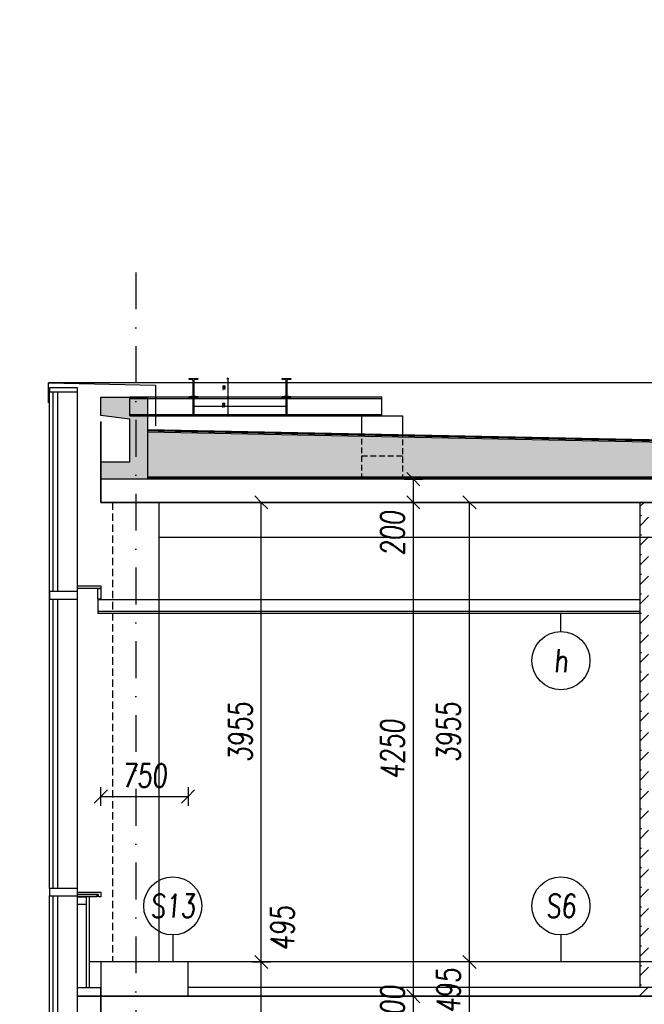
# Model space of a CAD drawing. Header units: millimetres. Extents: x -24606338 to 439687, y 151354 to 480404.
# Tile 45 of 93: x 251464 to 256837, y 245307 to 253782. Entities that reach past the tile are written whole.
import ezdxf
from ezdxf.enums import TextEntityAlignment as Align

# ---------------------------------------------------------------- set-up
doc = ezdxf.new("R2010")
doc.units = ezdxf.units.MM
for name, pattern in [('DASHED', [0.75, 0.5, -0.25]), ('HIDDEN', [3, 2, -1]), ('ČERCHOVANÁ', [25.4, 12.7, -6.35, 0, -6.35]), ('ČÁRKOVANÁ', [19.05, 12.7, -6.35])]:
    doc.linetypes.add(name, pattern=pattern)
for name, color, linetype in [('KOTY', 7, 'Continuous'), ('KOTY - FASÁDA', 7, 'Continuous'), ('NOVA', 240, 'Continuous'), ('NOVÁ INTERIERY', 240, 'Continuous'), ('OSY', 7, 'Continuous'), ('SRAFA', 9, 'Continuous'), ('SRAFA_NOVA', 240, 'Continuous'), ('TENKA', 4, 'Continuous'), ('TLUSTA', 2, 'Continuous'), ('ŽB', 3, 'Continuous')]:
    doc.layers.add(name, color=color, linetype=linetype)
doc.layers.add('PLINE', color=180, linetype='Continuous', plot=False)
doc.styles.add('CS-ROMANS', font='romans.shx', dxfattribs={"width": 0.75, "oblique": 5})
doc.styles.add('CS-ROMANS_100', font='romans.shx', dxfattribs={"width": 0.75, "oblique": 5, "height": 200})
doc.styles.add('CS_ROMANS_10', font='romans.shx', dxfattribs={"width": 0.75, "oblique": 5, "height": 20})
doc.dimstyles.new('A_KOTA_10', dxfattribs={"dimtxt": 20, "dimasz": 0.4, "dimexe": 100, "dimexo": 1500, "dimgap": 8, "dimtad": 1, "dimdec": 0, "dimdsep": 46, "dimtxsty": 'CS_ROMANS_10', "dimblk": 'KOT_CARA20', "dimcen": 9, "dimse1": 1, "dimse2": 1, "dimclrd": 256, "dimclre": 256, "dimclrt": 256, "dimadec": 0, "dimazin": 0, "dimtfac": 1, "dimtdec": 0, "dimtix": 1, "dimtmove": 2, "dimatfit": 3, "dimldrblk": 'OBLIQUE', "dimfxl": 100, "dimtolj": 1, "dimarcsym": 0})
doc.dimstyles.new('A_KÓTA_100', dxfattribs={"dimtxt": 200, "dimasz": 4, "dimexe": 100, "dimexo": 1500, "dimgap": 80, "dimtad": 1, "dimdec": 0, "dimdsep": 46, "dimtxsty": 'CS-ROMANS_100', "dimblk": 'KOT_CARA20', "dimcen": 90, "dimse1": 1, "dimse2": 1, "dimclrd": 256, "dimclre": 256, "dimclrt": 256, "dimadec": 0, "dimazin": 0, "dimtfac": 1, "dimtdec": 0, "dimtix": 1, "dimtmove": 2, "dimatfit": 3, "dimldrblk": 'OBLIQUE', "dimfxl": 1, "dimfxlon": 1, "dimtolj": 1, "dimarcsym": 0})

# ---------------------------------------------------------------- blocks, each defined once
blk = doc.blocks.new('KOT_CARA20')
for p, q in [((0, 0), (-14.1, -14.1)), ((0, 20), (0, -20)), ((0, 0), (14.1, 14.1))]:
    blk.add_line(p, q)
blk = doc.blocks.new('*D2761')
at = {"layer": 'Defpoints', "color": 0, "transparency": 16777216}
for p in [(255333.5, 245672.2), (256489.8, 245672.2), (256489.8, 245177.2)]:
    blk.add_point(p, dxfattribs=at)
at = {"layer": 'KOTY', "lineweight": -2, "transparency": 16777216}
for p, q in [((255333.5, 245676.2), (255333.5, 245680.2)), ((255333.5, 245177.2), (255333.5, 245672.2)), ((255333.5, 245173.2), (255333.5, 245169.2))]:
    blk.add_line(p, q, dxfattribs=at)
at = {"layer": 'KOTY', "lineweight": -2, "transparency": 16777216, "xscale": 4, "yscale": 4, "zscale": 4}
for p, rotation in [((255333.5, 245672.2), 270), ((255333.5, 245177.2), 90)]:
    blk.add_blockref('KOT_CARA20', p, dxfattribs=dict(at, rotation=rotation))
at = {"layer": 'KOTY', "transparency": 16777216, "insert": (255153.5, 245424.7), "char_height": 200, "attachment_point": 5, "rotation": 90, "style": 'CS-ROMANS_100'}
blk.add_mtext('\\A1;495', dxfattribs=at)
blk = doc.blocks.new('_OBLIQUE')
at = {"color": 0, "linetype": 'ByBlock', "ltscale": 15}
blk.add_line((-0.5, -0.5), (0.5, 0.5), dxfattribs=at)
blk = doc.blocks.new('*D2762')
at = {"layer": 'Defpoints', "color": 0, "transparency": 16777216}
for p in [(255333.5, 249627.2), (256489.8, 249627.2), (256489.8, 245672.2)]:
    blk.add_point(p, dxfattribs=at)
at = {"layer": 'KOTY', "lineweight": -2, "transparency": 16777216}
blk.add_line((255333.5, 245676.2), (255333.5, 249623.2), dxfattribs=at)
at = {"layer": 'KOTY', "lineweight": -2, "transparency": 16777216, "xscale": 4, "yscale": 4, "zscale": 4}
for p, rotation in [((255333.5, 249627.2), 90), ((255333.5, 245672.2), 270)]:
    blk.add_blockref('KOT_CARA20', p, dxfattribs=dict(at, rotation=rotation))
at = {"layer": 'KOTY', "transparency": 16777216, "insert": (255153.5, 247649.7), "char_height": 200, "attachment_point": 5, "rotation": 90, "style": 'CS-ROMANS_100'}
blk.add_mtext('\\A1;3955', dxfattribs=at)
blk = doc.blocks.new('*D3048')
at = {"layer": 'Defpoints', "color": 0, "transparency": 16777216}
for p in [(253542.4, 245672.2), (254335, 245672.2), (254335, 245177.2)]:
    blk.add_point(p, dxfattribs=at)
at = {"layer": 'KOTY', "lineweight": -2, "transparency": 16777216}
blk.add_line((253542.4, 245181.2), (253542.4, 245668.2), dxfattribs=at)
at = {"layer": 'KOTY', "lineweight": -2, "transparency": 16777216, "xscale": 4, "yscale": 4, "zscale": 4}
for p, rotation in [((253542.4, 245672.2), 90), ((253542.4, 245177.2), 270)]:
    blk.add_blockref('KOT_CARA20', p, dxfattribs=dict(at, rotation=rotation))
at = {"layer": 'KOTY', "transparency": 16777216, "insert": (253723.9, 245961.1), "char_height": 200, "attachment_point": 5, "rotation": 90, "style": 'CS-ROMANS_100'}
blk.add_mtext('\\A1;495', dxfattribs=at)
blk = doc.blocks.new('*D3049')
at = {"layer": 'Defpoints', "color": 0, "transparency": 16777216}
for p in [(253542.4, 249627.2), (254335, 249627.2), (254335, 245672.2)]:
    blk.add_point(p, dxfattribs=at)
at = {"layer": 'KOTY', "lineweight": -2, "transparency": 16777216}
blk.add_line((253542.4, 245676.2), (253542.4, 249623.2), dxfattribs=at)
at = {"layer": 'KOTY', "lineweight": -2, "transparency": 16777216, "xscale": 4, "yscale": 4, "zscale": 4}
for p, rotation in [((253542.4, 249627.2), 90), ((253542.4, 245672.2), 270)]:
    blk.add_blockref('KOT_CARA20', p, dxfattribs=dict(at, rotation=rotation))
at = {"layer": 'KOTY', "transparency": 16777216, "insert": (253362.4, 247649.7), "char_height": 200, "attachment_point": 5, "rotation": 90, "style": 'CS-ROMANS_100'}
blk.add_mtext('\\A1;3955', dxfattribs=at)
blk = doc.blocks.new('*D3227')
at = {"layer": 'Defpoints', "color": 0, "transparency": 16777216}
for p in [(248688.9, 250657.2), (251710.9, 250657.2), (251720.9, 186429.7)]:
    blk.add_point(p, dxfattribs=at)
at = {"layer": 'KOTY', "lineweight": -2, "transparency": 16777216}
blk.add_line((248688.9, 186433.7), (248688.9, 250653.2), dxfattribs=at)
at = {"layer": 'KOTY', "lineweight": -2, "transparency": 16777216, "xscale": 4, "yscale": 4, "zscale": 4}
for p, rotation in [((248688.9, 250657.2), 90), ((248688.9, 186429.7), 270)]:
    blk.add_blockref('KOT_CARA20', p, dxfattribs=dict(at, rotation=rotation))
at = {"layer": 'KOTY', "transparency": 16777216, "insert": (248508.9, 218543.4), "char_height": 200, "attachment_point": 5, "rotation": 90, "style": 'CS-ROMANS_100'}
blk.add_mtext('\\A1;64228', dxfattribs=at)
blk = doc.blocks.new('*D3228')
at = {"layer": 'Defpoints', "color": 0, "transparency": 16777216}
for p in [(258423.8, 253725.2), (247883.8, 186429.7), (251841.3, 186429.7)]:
    blk.add_point(p, dxfattribs=at)
at = {"layer": 'KOTY', "lineweight": -2, "transparency": 16777216}
blk.add_line((247883.8, 253721.2), (247883.8, 186433.7), dxfattribs=at)
at = {"layer": 'KOTY', "lineweight": -2, "transparency": 16777216, "xscale": 4, "yscale": 4, "zscale": 4}
for p, rotation in [((247883.8, 253725.2), 90), ((247883.8, 186429.7), 270)]:
    blk.add_blockref('KOT_CARA20', p, dxfattribs=dict(at, rotation=rotation))
at = {"layer": 'KOTY', "transparency": 16777216, "insert": (247703.8, 220077.4), "char_height": 200, "attachment_point": 5, "rotation": 90, "style": 'CS-ROMANS_100'}
blk.add_mtext('\\A1;67296', dxfattribs=at)
blk = doc.blocks.new('*D3250')
at = {"layer": 'Defpoints', "color": 0, "transparency": 16777216}
for p in [(252911.8, 247096), (252161.8, 245672.2), (252911.8, 245672.2)]:
    blk.add_point(p, dxfattribs=at)
at = {"layer": 'KOTY - FASÁDA', "lineweight": -2, "transparency": 16777216}
blk.add_line((252165.8, 247096), (252907.8, 247096), dxfattribs=at)
at = {"layer": 'KOTY - FASÁDA', "lineweight": -2, "transparency": 16777216, "xscale": 4, "yscale": 4, "zscale": 4, "rotation": 180}
blk.add_blockref('KOT_CARA20', (252161.8, 247096), dxfattribs=at)
at = {"layer": 'KOTY - FASÁDA', "lineweight": -2, "transparency": 16777216, "xscale": 4, "yscale": 4, "zscale": 4}
blk.add_blockref('KOT_CARA20', (252911.8, 247096), dxfattribs=at)
at = {"layer": 'KOTY - FASÁDA', "transparency": 16777216, "insert": (252536.8, 247276), "char_height": 200, "attachment_point": 5, "style": 'CS-ROMANS_100'}
blk.add_mtext('\\A1;750', dxfattribs=at)
blk = doc.blocks.new('*D3484')
at = {"layer": 'Defpoints', "color": 0, "transparency": 16777216}
for p in [(248688.9, 253725.2), (258423.8, 253725.2), (251710.9, 250657.2)]:
    blk.add_point(p, dxfattribs=at)
at = {"layer": 'KOTY', "lineweight": -2, "transparency": 16777216}
blk.add_line((248688.9, 250661.2), (248688.9, 253721.2), dxfattribs=at)
at = {"layer": 'KOTY', "lineweight": -2, "transparency": 16777216, "xscale": 4, "yscale": 4, "zscale": 4}
for p, rotation in [((248688.9, 253725.2), 90), ((248688.9, 250657.2), 270)]:
    blk.add_blockref('KOT_CARA20', p, dxfattribs=dict(at, rotation=rotation))
at = {"layer": 'KOTY', "transparency": 16777216, "insert": (248508.9, 252191.2), "char_height": 200, "attachment_point": 5, "rotation": 90, "style": 'CS-ROMANS_100'}
blk.add_mtext('\\A1;3068', dxfattribs=at)
blk = doc.blocks.new('*D3486')
at = {"layer": 'Defpoints', "color": 0, "transparency": 16777216}
for p in [(242883.4, 253679.2), (260168.9, 253679.2), (256411.8, 187832.2)]:
    blk.add_point(p, dxfattribs=at)
at = {"layer": 'TENKA', "lineweight": -2, "transparency": 16777216}
blk.add_line((242883.4, 187836.2), (242883.4, 253675.2), dxfattribs=at)
at = {"layer": 'TENKA', "lineweight": -2, "transparency": 16777216, "xscale": 4, "yscale": 4, "zscale": 4}
for p, rotation in [((242883.4, 253679.2), 90), ((242883.4, 187832.2), 270)]:
    blk.add_blockref('KOT_CARA20', p, dxfattribs=dict(at, rotation=rotation))
at = {"layer": 'TENKA', "transparency": 16777216, "insert": (242703.4, 220755.7), "char_height": 200, "attachment_point": 5, "rotation": 90, "style": 'CS-ROMANS_100'}
blk.add_mtext('\\A1;65847', dxfattribs=at)
blk = doc.blocks.new('*D3487')
at = {"layer": 'Defpoints', "color": 0, "transparency": 16777216}
for p in [(250115.1, 250677.2), (243836.8, 187832.2), (256051.8, 187832.2)]:
    blk.add_point(p, dxfattribs=at)
at = {"layer": 'TENKA', "lineweight": -2, "transparency": 16777216}
blk.add_line((243836.8, 250673.2), (243836.8, 187836.2), dxfattribs=at)
at = {"layer": 'TENKA', "lineweight": -2, "transparency": 16777216, "xscale": 4, "yscale": 4, "zscale": 4}
for p, rotation in [((243836.8, 250677.2), 90), ((243836.8, 187832.2), 270)]:
    blk.add_blockref('KOT_CARA20', p, dxfattribs=dict(at, rotation=rotation))
at = {"layer": 'TENKA', "transparency": 16777216, "insert": (243656.8, 219254.7), "char_height": 200, "attachment_point": 5, "rotation": 90, "style": 'CS-ROMANS_100'}
blk.add_mtext('\\A1;62845', dxfattribs=at)
blk = doc.blocks.new('*D3506')
at = {"layer": 'Defpoints', "color": 0, "ltscale": 300, "transparency": 16777216}
for p in [(252958.5, 250692.2), (252958.5, 250532.2), (253253.6, 250532.2)]:
    blk.add_point(p, dxfattribs=at)
at = {"layer": 'PLINE', "lineweight": -2, "ltscale": 300, "transparency": 16777216}
blk.add_line((253253.6, 250691.8), (253253.6, 250532.6), dxfattribs=at)
at = {"layer": 'PLINE', "lineweight": -2, "ltscale": 300, "transparency": 16777216, "xscale": 0.4, "yscale": 0.4, "zscale": 0.4}
for p, rotation in [((253253.6, 250692.2), 90), ((253253.6, 250532.2), 270)]:
    blk.add_blockref('KOT_CARA20', p, dxfattribs=dict(at, rotation=rotation))
at = {"layer": 'PLINE', "ltscale": 300, "transparency": 16777216, "insert": (253221.5, 250610.1), "char_height": 20, "attachment_point": 5, "rotation": 90, "style": 'CS_ROMANS_10'}
blk.add_mtext('\\A1;160', dxfattribs=at)
blk = doc.blocks.new('I160')
blk.add_lwpolyline([(-33.85315, -80), (-33.85315, -76.395, -0.374036), (-30.58015, -72.632), (-5.43015, -69.111, 0.374036), (-0.00315, -62.872), (-0.00315, 62.872, 0.374036), (-5.43015, 69.111), (-30.58015, 72.632, -0.374036), (-33.85315, 76.395), (-33.85315, 80), (40.14685, 80), (40.14685, 76.395, -0.374036), (36.87385, 72.632), (11.72385, 69.111, 0.374036), (6.29685, 62.872), (6.29685, -62.872, 0.374036), (11.72385, -69.111), (36.87385, -72.632, -0.374036), (40.14685, -76.395), (40.14685, -80)], format="xyb", close=True)
blk = doc.blocks.new('*D3509')
at = {"layer": 'Defpoints', "color": 0, "ltscale": 300, "transparency": 16777216}
for p in [(252958.5, 250532.2), (252823.3, 250372.2), (253253.6, 250372.2)]:
    blk.add_point(p, dxfattribs=at)
at = {"layer": 'PLINE', "lineweight": -2, "ltscale": 300, "transparency": 16777216}
blk.add_line((253253.6, 250531.8), (253253.6, 250372.6), dxfattribs=at)
at = {"layer": 'PLINE', "lineweight": -2, "ltscale": 300, "transparency": 16777216, "xscale": 0.4, "yscale": 0.4, "zscale": 0.4}
for p, rotation in [((253253.6, 250532.2), 90), ((253253.6, 250372.2), 270)]:
    blk.add_blockref('KOT_CARA20', p, dxfattribs=dict(at, rotation=rotation))
at = {"layer": 'PLINE', "ltscale": 300, "transparency": 16777216, "insert": (253219.8, 250461), "char_height": 20, "attachment_point": 5, "rotation": 90, "style": 'CS_ROMANS_10'}
blk.add_mtext('\\A1;160', dxfattribs=at)
blk = doc.blocks.new('*D3549')
at = {"layer": 'Defpoints', "color": 0, "transparency": 16777216}
for p in [(254850.9, 245377.2), (254975.6, 245377.2), (254990.2, 245177.2)]:
    blk.add_point(p, dxfattribs=at)
at = {"layer": 'KOTY', "lineweight": -2, "transparency": 16777216}
for p, q in [((254850.9, 245381.2), (254850.9, 245385.2)), ((254850.9, 245177.2), (254850.9, 245377.2)), ((254850.9, 245173.2), (254850.9, 245169.2))]:
    blk.add_line(p, q, dxfattribs=at)
at = {"layer": 'KOTY', "lineweight": -2, "transparency": 16777216, "xscale": 4, "yscale": 4, "zscale": 4}
for p, rotation in [((254850.9, 245377.2), 270), ((254850.9, 245177.2), 90)]:
    blk.add_blockref('KOT_CARA20', p, dxfattribs=dict(at, rotation=rotation))
at = {"layer": 'KOTY', "transparency": 16777216, "insert": (254670.9, 245277.2), "char_height": 200, "attachment_point": 5, "rotation": 90, "style": 'CS-ROMANS_100'}
blk.add_mtext('\\A1;200', dxfattribs=at)
blk = doc.blocks.new('*D3550')
at = {"layer": 'Defpoints', "color": 0, "transparency": 16777216}
for p in [(254850.9, 249627.2), (255087.4, 249627.2), (254975.6, 245377.2)]:
    blk.add_point(p, dxfattribs=at)
at = {"layer": 'KOTY', "lineweight": -2, "transparency": 16777216}
blk.add_line((254850.9, 245381.2), (254850.9, 249623.2), dxfattribs=at)
at = {"layer": 'KOTY', "lineweight": -2, "transparency": 16777216, "xscale": 4, "yscale": 4, "zscale": 4}
for p, rotation in [((254850.9, 249627.2), 90), ((254850.9, 245377.2), 270)]:
    blk.add_blockref('KOT_CARA20', p, dxfattribs=dict(at, rotation=rotation))
at = {"layer": 'KOTY', "transparency": 16777216, "insert": (254670.9, 247502.2), "char_height": 200, "attachment_point": 5, "rotation": 90, "style": 'CS-ROMANS_100'}
blk.add_mtext('\\A1;4250', dxfattribs=at)
blk = doc.blocks.new('*D3551')
at = {"layer": 'Defpoints', "color": 0, "transparency": 16777216}
for p in [(254850.9, 249827.2), (255002.2, 249827.2), (255087.4, 249627.2)]:
    blk.add_point(p, dxfattribs=at)
at = {"layer": 'KOTY', "lineweight": -2, "transparency": 16777216}
blk.add_line((254850.9, 249631.2), (254850.9, 249823.2), dxfattribs=at)
at = {"layer": 'KOTY', "lineweight": -2, "transparency": 16777216, "xscale": 4, "yscale": 4, "zscale": 4}
for p, rotation in [((254850.9, 249827.2), 90), ((254850.9, 249627.2), 270)]:
    blk.add_blockref('KOT_CARA20', p, dxfattribs=dict(at, rotation=rotation))
at = {"layer": 'KOTY', "transparency": 16777216, "insert": (254670.9, 249360.9), "char_height": 200, "attachment_point": 5, "rotation": 90, "style": 'CS-ROMANS_100'}
blk.add_mtext('\\A1;200', dxfattribs=at)

msp = doc.modelspace()

# ---------------------------------------------------------------- hatches: boundary and pattern name
at = {"layer": 'NOVÁ INTERIERY', "true_color": 0xf00000}
h = msp.add_hatch(dxfattribs=at)
h.set_pattern_fill('SACNCR', color=1, scale=50)
h.set_pattern_definition([(45, (221362.81, -30332.43), (-84.1899, 84.1899), []), (45, (221447, -30332.43), (-84.1899, 84.1899), [0, -119.0625])])
h.paths.add_polyline_path([(256799.809, 245377.158), (256874.809, 245377.158), (256874.809, 249627.158), (256799.809, 249627.158)])
at = {"layer": 'SRAFA', "ltscale": 300}
h = msp.add_hatch(color=253, dxfattribs=at)
h.dxf.hatch_style = 1
h.paths.add_polyline_path([(252561.809, 249827.158), (252561.809, 250242.158), (252411.809, 250247.558), (252411.809, 249977.158), (252161.809, 249977.158), (252161.809, 249827.158)])
h.paths.add_polyline_path([(252561.809, 250242.158), (252561.809, 250532.158), (252161.809, 250532.158), (252161.809, 250374.658), (252411.809, 250344.036), (252411.809, 250247.558)])
at = {"layer": 'SRAFA_NOVA'}
h = msp.add_hatch(dxfattribs=at)
h.set_pattern_fill('HONEY', color=256, scale=10)
h.set_pattern_definition([(0, (120574.373, -156773.336), (47.625, 27.4963), [31.75, -63.5]), (120, (120574.373, -156773.336), (-47.6249943, 27.4963099), [31.75, -63.5]), (60, (120574.373, -156773.336), (5.7e-06, 54.9926099), [-63.5, 31.75])])
h.paths.add_polyline_path([(252561.809, 250234.178), (252561.809, 249847.158), (261911.809, 249847.158), (261911.809, 250047.178)])

# ---------------------------------------------------------------- linework, layer by layer
at = {"layer": 'KOTY'}
for p, q in [((256119.998, 248514.9), (256119.998, 248672.158)), ((252780.664, 245904.118), (252780.664, 245672.158)), ((256119.998, 245904.118), (256119.998, 245672.158))]:
    msp.add_line(p, q, dxfattribs=at)
at = {"layer": 'KOTY', "ltscale": 20}
for centre in [(256119.998, 248264.9), (252780.664, 246154.118), (256119.998, 246154.118)]:
    msp.add_circle(centre, 250, dxfattribs=at)
at = {"layer": 'NOVA'}
for p, q in [((258518.809, 250657.158), (251710.865, 250657.158)), ((252161.809, 249827.158), (252161.809, 250324.182)), ((256799.809, 248787.158), (252136.809, 248787.158)), ((256799.809, 248687.158), (252136.809, 248687.158)), ((256799.809, 248672.158), (252136.809, 248672.158)), ((261561.809, 245672.158), (252060.768, 245672.158))]:
    msp.add_line(p, q, dxfattribs=at)
for points in [[(251710.865, 250484.158), (251710.865, 250657.158), (252631.809, 250637.158), (252631.809, 250285.782)], [(251720.865, 246304.658), (251720.865, 250612.158)], [(251961.809, 246304.658), (251961.809, 250612.158)], [(251750.865, 248859.658), (251750.865, 250579.658)], [(251790.865, 248859.658), (251790.865, 250579.658)], [(252561.809, 250254.182), (261911.809, 250067.182), (277461.809, 250378.182)], [(252561.809, 250234.178), (261911.809, 250047.178), (277461.809, 250358.178)], [(252161.809, 249827.158), (252161.809, 250324.182)], [(252161.809, 250324.182), (252161.809, 249827.158)], [(252561.809, 249847.158), (277461.809, 249847.158)], [(251750.865, 246304.658), (251750.865, 248794.658)], [(251790.865, 246304.658), (251790.865, 248794.658)], [(251720.865, 244859.658), (251720.865, 246239.658)], [(251750.865, 244859.658), (251750.865, 246239.658)], [(251790.865, 244859.658), (251790.865, 246239.658)], [(252060.768, 246232.158), (252060.768, 245452.158)], [(251961.809, 244859.658), (251961.809, 246167.158)], [(252035.768, 246167.158), (252035.768, 245452.158)]]:
    msp.add_lwpolyline(points, dxfattribs=at)
for points in [[(251720.865, 250579.658), (251961.809, 250579.658), (251961.809, 250612.158), (251720.865, 250612.158)], [(252161.809, 248884.658), (251961.809, 248884.658), (251961.809, 248909.658), (252161.809, 248909.658)], [(251720.865, 248794.658), (251961.809, 248794.658), (251961.809, 248859.658), (251720.865, 248859.658)], [(252161.809, 248794.658), (252136.809, 248794.658), (252136.809, 248884.658), (252161.809, 248884.658)], [(251720.865, 246239.658), (251961.809, 246239.658), (251961.809, 246304.658), (251720.865, 246304.658)], [(251961.809, 246272.158), (252161.809, 246272.158), (252161.809, 246232.158), (252141.809, 246232.158), (252141.809, 246252.158), (251961.809, 246252.158)], [(251961.809, 246252.158), (252128.309, 246252.158), (252128.309, 246232.158), (251961.809, 246232.158)], [(251961.809, 246232.158), (252035.768, 246232.158), (252035.768, 246167.158), (251961.809, 246167.158)], [(252161.809, 245377.158), (252911.809, 245377.158), (252911.809, 245672.158), (252161.809, 245672.158)], [(252161.809, 245377.158), (251961.809, 245377.158), (251961.809, 245452.158), (252161.809, 245452.158)], [(252161.809, 245177.158), (251961.809, 245177.158), (251961.809, 245377.158), (252161.809, 245377.158)]]:
    msp.add_lwpolyline(points, close=True, dxfattribs=at)
at = {"layer": 'NOVA', "linetype": 'HIDDEN', "ltscale": 50, "const_width": 10}
for points in [[(252561.809, 250244.18), (261911.809, 250057.18), (277461.809, 250368.18)], [(252561.809, 249837.158), (268861.809, 249837.158)]]:
    msp.add_lwpolyline(points, dxfattribs=at)
at = {"layer": 'NOVÁ INTERIERY'}
msp.add_line((252136.809, 248787.158), (252136.809, 248672.158), dxfattribs=at)
msp.add_lwpolyline([(256799.809, 249627.158), (256799.809, 245452.158)], dxfattribs=at)
at = {"layer": 'OSY', "linetype": 'ČERCHOVANÁ', "ltscale": 25}
msp.add_line((252461.809, 251607.158), (252461.809, 174688.935), dxfattribs=at)
at = {"layer": 'TENKA', "ltscale": 300}
for p, q in [((252411.809, 250372.158), (252411.809, 250532.158)), ((252411.809, 250521.269), (254580.569, 250521.269)), ((252411.809, 250521.269), (254580.569, 250521.269)), ((253755.362, 250452.158), (252961.662, 250452.158)), ((253755.362, 250452.158), (252961.662, 250452.158)), ((252411.809, 250383.047), (254580.569, 250383.047)), ((254405.569, 250372.158), (254755.569, 250372.158))]:
    msp.add_line(p, q, dxfattribs=at)
at = {"layer": 'TENKA'}
for p, q in [((254405.569, 250372.158), (254405.569, 250250.306)), ((254755.569, 250372.158), (254755.569, 250243.306))]:
    msp.add_line(p, q, dxfattribs=at)
at = {"layer": 'TENKA', "linetype": 'DASHED', "ltscale": 100}
for p, q in [((254405.569, 250250.306), (254405.569, 249827.158)), ((254755.569, 250243.306), (254755.569, 249827.158)), ((254405.569, 250027.158), (254755.569, 250027.158))]:
    msp.add_line(p, q, dxfattribs=at)
at = {"layer": 'TENKA', "ltscale": 300}
msp.add_lwpolyline([(252411.809, 250372.158), (254580.569, 250372.158), (254580.569, 250532.158), (252411.809, 250532.158)], dxfattribs=at)
at = {"layer": 'TENKA'}
for points in [[(266561.809, 249827.158), (252161.809, 249827.158)], [(252661.809, 249627.158), (252661.809, 245672.158)], [(252661.809, 249327.158), (258711.809, 249327.158)], [(252661.809, 249327.158), (261561.809, 249327.158)], [(261811.809, 245377.158), (252161.809, 245377.158)]]:
    msp.add_lwpolyline(points, dxfattribs=at)
at = {"layer": 'TENKA', "linetype": 'ČÁRKOVANÁ', "ltscale": 5}
msp.add_lwpolyline([(252261.809, 249627.158), (252261.809, 245672.158)], dxfattribs=at)
at = {"layer": 'TLUSTA'}
for points in [[(252161.809, 249627.158), (252161.809, 249902.158)], [(266411.809, 249627.158), (252161.809, 249627.158)], [(266561.809, 249627.158), (252161.809, 249627.158)], [(252161.809, 245177.158), (252161.809, 245452.158)], [(261561.809, 245452.158), (252911.809, 245452.158)]]:
    msp.add_lwpolyline(points, dxfattribs=at)
at = {"layer": 'ŽB'}
for p, q in [((252161.809, 249902.158), (252161.809, 249627.158)), ((268661.809, 249827.158), (252161.809, 249827.158)), ((252161.809, 249627.158), (268661.809, 249627.158))]:
    msp.add_line(p, q, dxfattribs=at)
msp.add_lwpolyline([(252161.809, 249827.158), (252161.809, 249977.158), (252411.809, 249977.158), (252411.809, 250344.036), (252161.809, 250374.658), (252161.809, 250532.158), (252561.809, 250532.158), (252561.809, 249827.158)], dxfattribs=at)
msp.add_lwpolyline([(252161.809, 245377.158), (258711.809, 245377.158), (258711.809, 245177.158), (252161.809, 245177.158)], close=True, dxfattribs=at)

# ---------------------------------------------------------------- block references
at = {"layer": 'TLUSTA'}
for p in [(252955.365, 250612.158), (253755.365, 250612.158), (252955.365, 250452.158), (253755.365, 250452.158)]:
    msp.add_blockref('I160', p, dxfattribs=at)

# ---------------------------------------------------------------- texts
at = {"layer": 'KOTY', "ltscale": 20, "style": 'CS-ROMANS', "oblique": 5, "width": 0.75}
for s, p in [('h', (256119.998, 248264.9)), ('S13', (252780.664, 246154.118)), ('S6', (256119.998, 246154.118))]:
    msp.add_text(s, height=200, dxfattribs=at).set_placement(p, align=Align.MIDDLE)

# ---------------------------------------------------------------- dimensions: what is measured, and where the dimension line sits
at = {"layer": 'KOTY'}
for base, p1, p2, picture, middle in [((247883.833054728, 186429.657583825), (258423.772253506, 253725.157598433), (251841.336645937, 186429.657583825), '*D3228', (247703.833054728, 220077.407591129)), ((248688.91, 253725.158), (251710.865, 250657.158), (258423.772, 253725.158), '*D3484', (248508.91, 252191.158)), ((248688.909943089, 250657.157598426), (251720.864620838, 186429.657583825), (251710.864669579, 250657.157598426), '*D3227', (248508.909943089, 218543.407591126)), ((253542.39, 249627.158), (254335.037, 245672.158), (254335.037, 249627.158), '*D3049', (253362.39, 247649.658)), ((254850.898, 249627.158), (254975.631, 245377.158), (255087.442, 249627.158), '*D3550', (254670.898, 247502.158)), ((254850.898, 245377.158), (254990.205, 245177.158), (254975.631, 245377.158), '*D3549', (254670.898, 245277.158))]:
    dim = msp.add_linear_dim(base=base, p1=p1, p2=p2, angle=90, dimstyle='A_KÓTA_100', dxfattribs=at)
    dim.commit()
    dim.dimension.update_dxf_attribs({"geometry": picture, "text_midpoint": middle})
for base, p1, p2, picture, middle in [((254850.898, 249827.158), (255087.442, 249627.158), (255002.182, 249827.158), '*D3551', (254670.898, 249360.889)), ((253542.39, 245672.158), (254335.037, 245177.158), (254335.037, 245672.158), '*D3048', (253723.856, 245961.129))]:
    dim = msp.add_linear_dim(base=base, p1=p1, p2=p2, angle=90, dimstyle='A_KÓTA_100', dxfattribs=at)
    dim.commit()
    dim.dimension.update_dxf_attribs({"geometry": picture, "text_midpoint": middle, "dimtype": 160})
for base, p1, p2, picture, middle in [((255333.495, 249627.158), (256489.84, 245672.158), (256489.84, 249627.158), '*D2762', (255153.495, 247649.658)), ((255333.495, 245672.158), (256489.84, 245177.158), (256489.84, 245672.158), '*D2761', (255153.495, 245424.658))]:
    dim = msp.add_linear_dim(base=base, p1=p1, p2=p2, angle=90, dimstyle='A_KÓTA_100', override={"dimtxsty": 'CS-ROMANS_100'}, dxfattribs=at)
    dim.commit()
    dim.dimension.update_dxf_attribs({"geometry": picture, "text_midpoint": middle})
at = {"layer": 'KOTY - FASÁDA'}
dim = msp.add_linear_dim(base=(252911.809, 247096.048), p1=(252161.809, 245672.158), p2=(252911.809, 245672.158), dimstyle='A_KÓTA_100', dxfattribs=at)
dim.commit()
dim.dimension.update_dxf_attribs({"geometry": '*D3250', "text_midpoint": (252536.809, 247276.048)})
at = {"layer": 'PLINE', "ltscale": 300}
for base, p1, p2, picture, middle in [((253253.572, 250532.158), (252958.512, 250692.158), (252958.512, 250532.158), '*D3506', (253221.484, 250610.124)), ((253253.572, 250372.158), (252958.512, 250532.158), (252823.331, 250372.158), '*D3509', (253219.808, 250461.046))]:
    dim = msp.add_linear_dim(base=base, p1=p1, p2=p2, angle=270, dimstyle='A_KOTA_10', dxfattribs=at)
    dim.commit()
    dim.dimension.update_dxf_attribs({"geometry": picture, "text_midpoint": middle, "dimtype": 160})
at = {"layer": 'TENKA'}
for base, p1, p2, picture, middle in [((242883.353, 253679.158), (256411.809, 187832.158), (260168.942, 253679.158), '*D3486', (242703.353, 220755.658)), ((243836.841, 187832.158), (250115.145, 250677.158), (256051.819, 187832.158), '*D3487', (243656.841, 219254.658))]:
    dim = msp.add_linear_dim(base=base, p1=p1, p2=p2, angle=90, dimstyle='A_KÓTA_100', dxfattribs=at)
    dim.commit()
    dim.dimension.update_dxf_attribs({"geometry": picture, "text_midpoint": middle})

doc.saveas('drawing.dxf')
